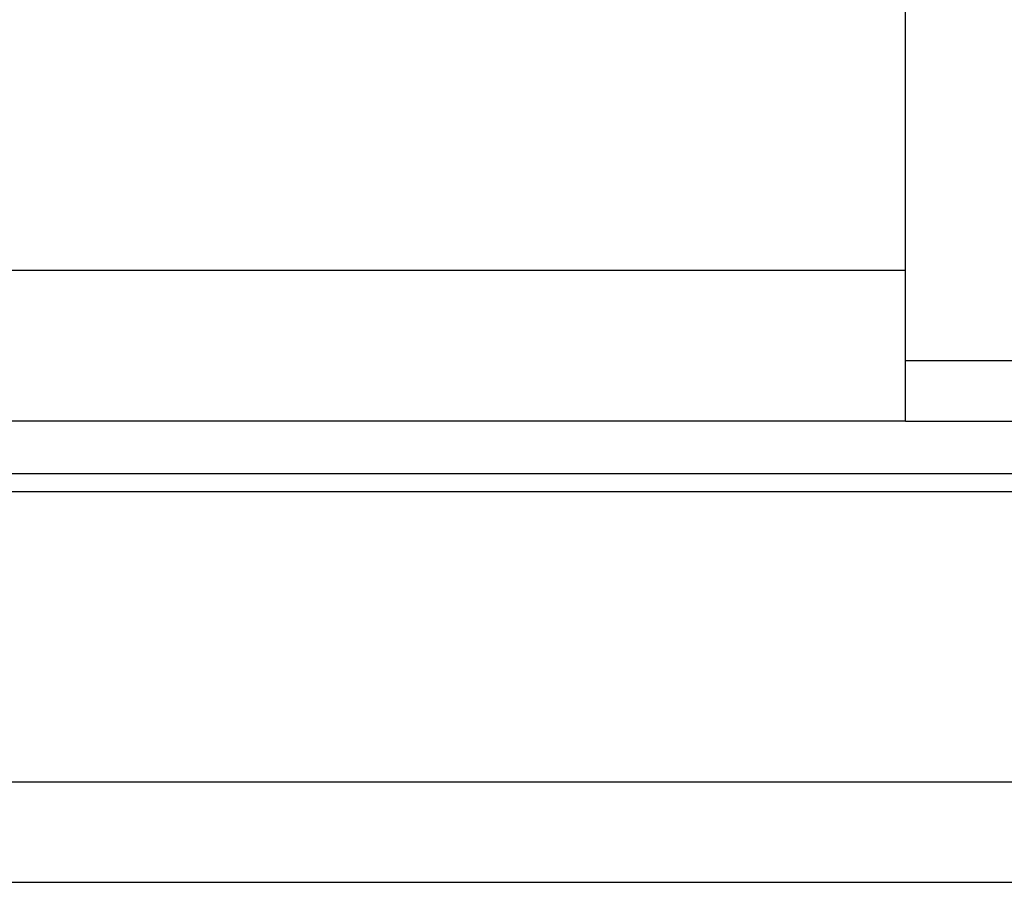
# Model space of a CAD drawing. Header units: millimetres. Extents: x 760 to 1019, y 225 to 309.
# Tile 39 of 56: x 960.03 to 969.84, y 238.47 to 247.07. Entities that reach past the tile are written whole.
import ezdxf

# ---------------------------------------------------------------- set-up
doc = ezdxf.new("R2010")
doc.units = ezdxf.units.MM
doc.header["$LTSCALE"] = 0.15
doc.layers.add('2', color=7, linetype='CONTINUOUS')
doc.layers.add('OUT', color=3, linetype='CONTINUOUS')

msp = doc.modelspace()

# ---------------------------------------------------------------- linework, layer by layer
at = {"layer": '2', "color": 0, "linetype": 'Continuous'}
for p, q in [((976.6571, 243.6675), (968.8571, 243.6675)), ((968.8571, 243.0675), (976.6571, 243.0675))]:
    msp.add_line(p, q, dxfattribs=at)
at = {"layer": 'OUT', "color": 0}
for p, q in [((968.8571, 243.0675), (968.8571, 266.471)), ((941.0571, 243.071), (968.8571, 243.071)), ((888.6772, 242.5442), (1018.9571, 242.5442)), ((888.6724, 242.3642), (1018.9571, 242.3642)), ((888.1092, 239.471), (1018.9571, 239.471)), ((853.9571, 238.471), (1018.9571, 238.471))]:
    msp.add_line(p, q, dxfattribs=at)
at = {"layer": 'OUT', "color": 0, "linetype": 'Continuous'}
msp.add_line((941.0571, 244.571), (968.8571, 244.571), dxfattribs=at)

doc.saveas('drawing.dxf')
